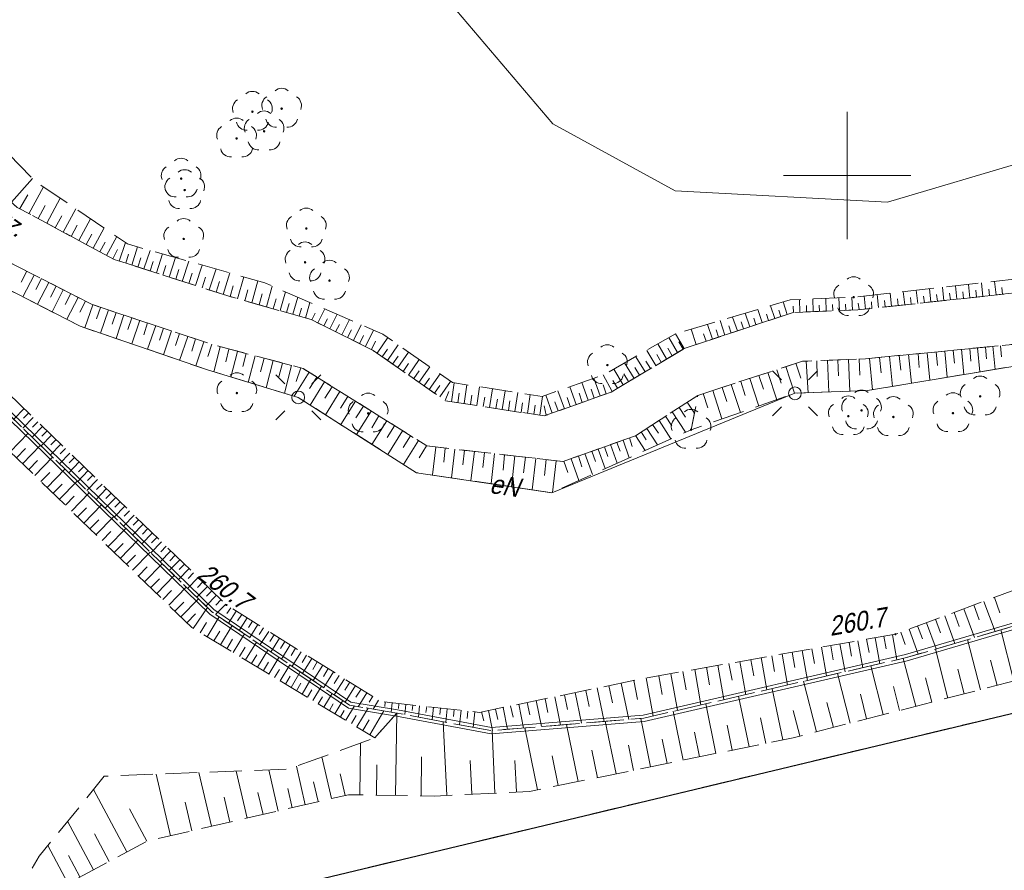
# Model space of a CAD drawing. Extents: x 7418340 to 7418643, y 5555323 to 5555529.
# Tile 4 of 16: x 7418417 to 7418456, y 5555373 to 5555406. Entities that reach past the tile are written whole.
import ezdxf
from ezdxf.enums import TextEntityAlignment as Align

# ---------------------------------------------------------------- set-up
doc = ezdxf.new("R2010")
doc.units = 0
doc.header["$MEASUREMENT"] = 0
doc.linetypes.add('mz1.0_0.5', pattern=[15, 10, -5])
doc.linetypes.add('mz1.25_0.5', pattern=[17.5, 12.5, -5])
for name, color, linetype, lineweight in [('000 Inne (niezydentyfikowane)', 7, 'Continuous', 0), ('chodnik (powierzchnia)', 7, 'Continuous', 0), ('chodnik (powierzchnia)-Atr17', 7, 'Continuous', 0), ('drzewo liściaste (punkt)', 7, 'Continuous', 0), ('krawężnik (linia)', 7, 'Continuous', 0), ('latarnia (punkt)', 7, 'Continuous', 0), ('przewód elektroenergetyczny (linia)', 7, 'Continuous', 0), ('przewód elektroenergetyczny (linia)-Atr1', 7, 'Continuous', 0), ('punkt wysokościowy naturalny', 7, 'Continuous', 0), ('punkt wysokościowy naturalny-Atr2', 7, 'Continuous', 0), ('rów melioracyjny  przydrożny (linia)', 7, 'Continuous', 0), ('skarpa nieumocniona (powierzchnia)', 7, 'Continuous', 0), ('Warstwa 60', 7, 'Continuous', 0), ('woda stojąca (powierzchnia)', 7, 'Continuous', 0)]:
    doc.layers.add(name, color=color, linetype=linetype, lineweight=lineweight)
doc.styles.add('Style-WORKING_1250 I 0.26180', font='WORKING_1250.shx', dxfattribs={"oblique": 15})

# ---------------------------------------------------------------- blocks, each defined once
blk = doc.blocks.new('PW01')
at = {"linetype": 'Continuous', "lineweight": 13}
blk.add_hatch(color=0, dxfattribs=at).paths.add_polyline_path([(0.45, 0, 1), (-0.45, 0, 1)], flags=16)
blk = doc.blocks.new('OP021')
at = {"linetype": 'Continuous', "lineweight": 13}
blk.add_hatch(color=0, dxfattribs=at).paths.add_polyline_path([(0.5, 0, 1), (-0.5, 0, 1)], flags=16)
at = {"color": 0, "linetype": 'Continuous', "lineweight": 13}
for centre, start, end in [((0, 4), 49.272, 130.728), ((-3.8, 1.24), 121.308, 202.548), ((3.8, 1.24), 337.452, 58.692), ((-2.35, -3.24), 193.221, 274.871), ((2.35, -3.24), 265.129, 346.779)]:
    blk.add_arc(centre, 4, start, end, dxfattribs=at)
blk = doc.blocks.new('SM01')
at = {"color": 0, "linetype": 'Continuous', "lineweight": 13}
for p, q in [((-5.3, 5.31), (-8.83, 8.84)), ((5.31, 5.31), (8.84, 8.84)), ((-5.3, -5.3), (-8.83, -8.83)), ((5.31, -5.3), (8.84, -8.83))]:
    blk.add_line(p, q, dxfattribs=at)
blk.add_circle((0, 0), 2.5, dxfattribs=at)

msp = doc.modelspace()

# ---------------------------------------------------------------- linework, layer by layer
at = {"layer": '000 Inne (niezydentyfikowane)', "color": 7, "linetype": 'Continuous', "lineweight": 13, "ltscale": 0.1, "flags": 128}
for points in [[(7418417.16, 5555398.96), (7418417.99, 5555399.89)], [(7418417.85, 5555398.5), (7418418.42, 5555399.56)], [(7418417.49, 5555398.7), (7418417.8, 5555399.24)], [(7418418.55, 5555398.13), (7418419.08, 5555399.11)], [(7418418.21, 5555398.31), (7418418.48, 5555398.82)], [(7418419.2, 5555397.77), (7418419.69, 5555398.69)], [(7418418.88, 5555397.95), (7418419.14, 5555398.42)], [(7418419.81, 5555397.45), (7418420.27, 5555398.3)], [(7418419.51, 5555397.61), (7418419.75, 5555398.05)], [(7418420.37, 5555397.14), (7418420.8, 5555397.94)], [(7418420.1, 5555397.29), (7418420.32, 5555397.7)], [(7418420.9, 5555396.86), (7418421.3, 5555397.6)], [(7418420.64, 5555397), (7418420.85, 5555397.38)], [(7418421.15, 5555396.73), (7418421.33, 5555397.09)], [(7418421.4, 5555396.63), (7418421.64, 5555397.37)], [(7418421.89, 5555396.48), (7418422.12, 5555397.2)], [(7418422.37, 5555396.33), (7418422.61, 5555397.06)], [(7418421.65, 5555396.56), (7418421.76, 5555396.91)], [(7418422.13, 5555396.4), (7418422.25, 5555396.77)], [(7418422.86, 5555396.17), (7418423.1, 5555396.92)], [(7418423.36, 5555396.01), (7418423.61, 5555396.78)], [(7418422.61, 5555396.25), (7418422.73, 5555396.62)], [(7418423.11, 5555396.09), (7418423.23, 5555396.47)], [(7418423.62, 5555395.93), (7418423.74, 5555396.31)], [(7418423.87, 5555395.84), (7418424.13, 5555396.63)], [(7418424.4, 5555395.68), (7418424.65, 5555396.48)], [(7418424.93, 5555395.51), (7418425.2, 5555396.33)], [(7418417.76, 5555396.24), (7418417.54, 5555395.81)], [(7418418.05, 5555396.09), (7418417.61, 5555395.23)], [(7418418.34, 5555395.95), (7418418.12, 5555395.52)], [(7418424.13, 5555395.76), (7418424.26, 5555396.16)], [(7418424.66, 5555395.59), (7418424.79, 5555396)], [(7418425.48, 5555395.33), (7418425.75, 5555396.17)], [(7418426.04, 5555395.16), (7418426.29, 5555396.02)], [(7418418.63, 5555395.8), (7418418.19, 5555394.94)], [(7418418.92, 5555395.65), (7418418.69, 5555395.22)], [(7418419.2, 5555395.51), (7418418.76, 5555394.64)], [(7418425.21, 5555395.42), (7418425.34, 5555395.83)], [(7418425.76, 5555395.24), (7418425.88, 5555395.67)], [(7418426.33, 5555395.08), (7418426.45, 5555395.51)], [(7418426.61, 5555395), (7418426.85, 5555395.86)], [(7418427.18, 5555394.84), (7418427.41, 5555395.65)], [(7418452.78, 5555394.97), (7418452.72, 5555395.5)], [(7418453.29, 5555395.03), (7418453.24, 5555395.55)], [(7418453.8, 5555395.08), (7418453.75, 5555395.61)], [(7418454.32, 5555395.14), (7418454.26, 5555395.67)], [(7418454.83, 5555395.2), (7418454.77, 5555395.72)], [(7418455.09, 5555395.22), (7418455.06, 5555395.49)], [(7418455.34, 5555395.25), (7418455.29, 5555395.78)], [(7418455.6, 5555395.28), (7418455.57, 5555395.54)], [(7418455.86, 5555395.31), (7418455.8, 5555395.84)], [(7418456.11, 5555395.33), (7418456.08, 5555395.6)], [(7418419.49, 5555395.36), (7418419.27, 5555394.93)], [(7418419.78, 5555395.21), (7418419.34, 5555394.35)], [(7418426.9, 5555394.92), (7418427.02, 5555395.35)], [(7418427.45, 5555394.76), (7418427.56, 5555395.15)], [(7418427.72, 5555394.69), (7418427.93, 5555395.43)], [(7418428.22, 5555394.55), (7418428.41, 5555395.22)], [(7418448.15, 5555394.63), (7418448.13, 5555395.13)], [(7418448.67, 5555394.65), (7418448.65, 5555395.15)], [(7418449.18, 5555394.67), (7418449.16, 5555395.17)], [(7418449.7, 5555394.69), (7418449.68, 5555395.19)], [(7418450.21, 5555394.71), (7418450.19, 5555395.22)], [(7418450.73, 5555394.75), (7418450.67, 5555395.27)], [(7418451.24, 5555394.81), (7418451.18, 5555395.32)], [(7418451.75, 5555394.86), (7418451.7, 5555395.38)], [(7418452.01, 5555394.89), (7418451.98, 5555395.15)], [(7418452.27, 5555394.92), (7418452.21, 5555395.44)], [(7418452.52, 5555394.95), (7418452.49, 5555395.21)], [(7418453.04, 5555395), (7418453.01, 5555395.26)], [(7418453.55, 5555395.06), (7418453.52, 5555395.32)], [(7418454.06, 5555395.11), (7418454.03, 5555395.38)], [(7418454.57, 5555395.17), (7418454.55, 5555395.43)], [(7418420.07, 5555395.06), (7418419.85, 5555394.63)], [(7418420.36, 5555394.92), (7418420.05, 5555394.01)], [(7418420.66, 5555394.82), (7418420.51, 5555394.37)], [(7418420.97, 5555394.72), (7418420.66, 5555393.8)], [(7418427.97, 5555394.62), (7418428.07, 5555394.97)], [(7418428.47, 5555394.47), (7418428.56, 5555394.79)], [(7418428.72, 5555394.4), (7418428.89, 5555395.01)], [(7418429.2, 5555394.21), (7418429.48, 5555394.76)], [(7418446.67, 5555394.22), (7418446.49, 5555394.74)], [(7418447.16, 5555394.38), (7418446.99, 5555394.88)], [(7418447.65, 5555394.54), (7418447.49, 5555395.03)], [(7418447.89, 5555394.62), (7418447.88, 5555394.87)], [(7418448.41, 5555394.64), (7418448.4, 5555394.89)], [(7418448.92, 5555394.66), (7418448.91, 5555394.91)], [(7418449.44, 5555394.68), (7418449.43, 5555394.93)], [(7418449.95, 5555394.7), (7418449.94, 5555394.95)], [(7418450.47, 5555394.73), (7418450.44, 5555394.98)], [(7418450.98, 5555394.78), (7418450.96, 5555395.04)], [(7418451.5, 5555394.84), (7418451.47, 5555395.09)], [(7418421.27, 5555394.62), (7418421.12, 5555394.16)], [(7418421.58, 5555394.52), (7418421.27, 5555393.59)], [(7418421.89, 5555394.41), (7418421.74, 5555393.95)], [(7418428.97, 5555394.33), (7418429.1, 5555394.59)], [(7418429.44, 5555394.09), (7418429.58, 5555394.37)], [(7418429.67, 5555393.98), (7418429.96, 5555394.55)], [(7418430.14, 5555393.74), (7418430.44, 5555394.34)], [(7418445.69, 5555393.89), (7418445.5, 5555394.44)], [(7418446.18, 5555394.06), (7418446, 5555394.59)], [(7418446.42, 5555394.14), (7418446.33, 5555394.4)], [(7418446.91, 5555394.3), (7418446.83, 5555394.55)], [(7418447.4, 5555394.46), (7418447.32, 5555394.71)], [(7418422.2, 5555394.31), (7418421.89, 5555393.38)], [(7418422.51, 5555394.21), (7418422.36, 5555393.74)], [(7418422.83, 5555394.1), (7418422.51, 5555393.17)], [(7418423.14, 5555394), (7418422.98, 5555393.53)], [(7418429.9, 5555393.86), (7418430.05, 5555394.15)], [(7418430.61, 5555393.51), (7418430.91, 5555394.13)], [(7418444.07, 5555393.36), (7418443.87, 5555393.96)], [(7418444.71, 5555393.57), (7418444.51, 5555394.15)], [(7418445.2, 5555393.73), (7418445.01, 5555394.3)], [(7418445.44, 5555393.81), (7418445.35, 5555394.09)], [(7418445.93, 5555393.97), (7418445.84, 5555394.25)], [(7418423.45, 5555393.89), (7418423.14, 5555392.95)], [(7418423.77, 5555393.79), (7418423.61, 5555393.32)], [(7418424.09, 5555393.68), (7418423.77, 5555392.73)], [(7418424.4, 5555393.58), (7418424.25, 5555393.1)], [(7418430.37, 5555393.63), (7418430.52, 5555393.93)], [(7418430.84, 5555393.39), (7418431, 5555393.71)], [(7418431.07, 5555393.28), (7418431.39, 5555393.92)], [(7418431.53, 5555393.02), (7418431.95, 5555393.63)], [(7418443.34, 5555393.05), (7418443, 5555393.63)], [(7418444.46, 5555393.49), (7418444.36, 5555393.78)], [(7418444.95, 5555393.65), (7418444.86, 5555393.94)], [(7418424.72, 5555393.47), (7418424.41, 5555392.52)], [(7418425.04, 5555393.37), (7418424.88, 5555392.89)], [(7418425.37, 5555393.27), (7418425.11, 5555392.28)], [(7418425.71, 5555393.18), (7418425.58, 5555392.68)], [(7418431.31, 5555393.16), (7418431.47, 5555393.49)], [(7418431.73, 5555392.88), (7418431.94, 5555393.18)], [(7418431.94, 5555392.73), (7418432.36, 5555393.34)], [(7418442.91, 5555392.79), (7418442.56, 5555393.38)], [(7418443.13, 5555392.92), (7418442.96, 5555393.21)], [(7418443.56, 5555393.18), (7418443.39, 5555393.46)], [(7418454.5, 5555393.17), (7418454.59, 5555392.18)], [(7418454.82, 5555393.2), (7418454.86, 5555392.71)], [(7418455.13, 5555393.23), (7418455.22, 5555392.28)], [(7418455.44, 5555393.26), (7418455.48, 5555392.79)], [(7418455.73, 5555393.29), (7418455.82, 5555392.38)], [(7418456.03, 5555393.31), (7418456.07, 5555392.87)], [(7418426.05, 5555393.09), (7418425.78, 5555392.08)], [(7418426.39, 5555393), (7418426.26, 5555392.49)], [(7418426.74, 5555392.91), (7418426.47, 5555391.87)], [(7418427.09, 5555392.82), (7418426.95, 5555392.29)], [(7418432.14, 5555392.59), (7418432.36, 5555392.9)], [(7418432.35, 5555392.45), (7418432.77, 5555393.06)], [(7418442.06, 5555392.28), (7418441.7, 5555392.88)], [(7418442.49, 5555392.54), (7418442.13, 5555393.13)], [(7418442.7, 5555392.66), (7418442.52, 5555392.96)], [(7418450.47, 5555392.79), (7418450.5, 5555392.16)], [(7418450.88, 5555392.81), (7418451, 5555391.58)], [(7418451.28, 5555392.85), (7418451.34, 5555392.25)], [(7418451.67, 5555392.89), (7418451.78, 5555391.71)], [(7418452.05, 5555392.93), (7418452.11, 5555392.35)], [(7418452.42, 5555392.96), (7418452.53, 5555391.84)], [(7418452.79, 5555393), (7418452.84, 5555392.45)], [(7418453.15, 5555393.03), (7418453.25, 5555391.96)], [(7418453.5, 5555393.07), (7418453.55, 5555392.54)], [(7418453.84, 5555393.1), (7418453.94, 5555392.07)], [(7418454.17, 5555393.13), (7418454.22, 5555392.63)], [(7418427.45, 5555392.73), (7418427.17, 5555391.66)], [(7418427.81, 5555392.63), (7418427.67, 5555392.09)], [(7418428.17, 5555392.54), (7418427.89, 5555391.44)], [(7418428.54, 5555392.44), (7418428.35, 5555391.9)], [(7418432.55, 5555392.3), (7418432.77, 5555392.61)], [(7418432.76, 5555392.16), (7418433.18, 5555392.77)], [(7418433.17, 5555391.87), (7418433.6, 5555392.48)], [(7418441.63, 5555392.02), (7418441.26, 5555392.64)], [(7418441.84, 5555392.15), (7418441.66, 5555392.46)], [(7418442.27, 5555392.41), (7418442.09, 5555392.71)], [(7418447.6, 5555392.49), (7418447.94, 5555391.44)], [(7418447.99, 5555392.62), (7418448.18, 5555392.04)], [(7418448.39, 5555392.71), (7418448.47, 5555391.46)], [(7418448.81, 5555392.72), (7418448.83, 5555392.1)], [(7418449.23, 5555392.74), (7418449.28, 5555391.49)], [(7418449.64, 5555392.76), (7418449.67, 5555392.13)], [(7418450.06, 5555392.77), (7418450.11, 5555391.52)], [(7418428.86, 5555392.27), (7418428.27, 5555391.33)], [(7418429.16, 5555392.08), (7418428.88, 5555391.63)], [(7418432.97, 5555392.02), (7418433.18, 5555392.32)], [(7418433.38, 5555391.73), (7418433.59, 5555392.04)], [(7418433.58, 5555391.59), (7418434.01, 5555392.2)], [(7418440.3, 5555391.34), (7418440.05, 5555392.04)], [(7418440.77, 5555391.51), (7418440.41, 5555392.17)], [(7418441.2, 5555391.77), (7418440.83, 5555392.39)], [(7418441.41, 5555391.9), (7418441.23, 5555392.2)], [(7418446.18, 5555392.02), (7418446.53, 5555390.94)], [(7418446.53, 5555392.14), (7418446.71, 5555391.6)], [(7418446.89, 5555392.26), (7418447.24, 5555391.19)], [(7418447.24, 5555392.37), (7418447.41, 5555391.84)], [(7418429.46, 5555391.89), (7418428.9, 5555390.98)], [(7418429.77, 5555391.7), (7418429.48, 5555391.25)], [(7418433.79, 5555391.44), (7418434, 5555391.75)], [(7418433.99, 5555391.3), (7418434.42, 5555391.91)], [(7418434.45, 5555391.11), (7418434.56, 5555391.85)], [(7418434.95, 5555391.04), (7418435.06, 5555391.77)], [(7418435.45, 5555390.96), (7418435.56, 5555391.7)], [(7418439.36, 5555391), (7418439.11, 5555391.7)], [(7418439.83, 5555391.17), (7418439.58, 5555391.87)], [(7418440.53, 5555391.42), (7418440.41, 5555391.77)], [(7418440.98, 5555391.64), (7418440.8, 5555391.95)], [(7418445.09, 5555391.67), (7418445.27, 5555391.12)], [(7418445.45, 5555391.79), (7418445.81, 5555390.69)], [(7418445.82, 5555391.91), (7418445.99, 5555391.36)], [(7418430.07, 5555391.51), (7418429.5, 5555390.6)], [(7418430.38, 5555391.32), (7418430.09, 5555390.86)], [(7418434.2, 5555391.16), (7418434.35, 5555391.51)], [(7418434.7, 5555391.07), (7418434.76, 5555391.44)], [(7418435.2, 5555391), (7418435.26, 5555391.37)], [(7418435.7, 5555390.92), (7418435.76, 5555391.29)], [(7418435.95, 5555390.88), (7418436.06, 5555391.62)], [(7418436.45, 5555390.8), (7418436.56, 5555391.54)], [(7418436.94, 5555390.73), (7418437.06, 5555391.47)], [(7418437.44, 5555390.65), (7418437.55, 5555391.39)], [(7418437.93, 5555390.58), (7418438.03, 5555391.32)], [(7418438.41, 5555390.66), (7418438.16, 5555391.37)], [(7418438.89, 5555390.83), (7418438.63, 5555391.54)], [(7418439.12, 5555390.92), (7418439, 5555391.27)], [(7418439.59, 5555391.08), (7418439.47, 5555391.44)], [(7418440.06, 5555391.25), (7418439.94, 5555391.6)], [(7418444.35, 5555391.43), (7418444.53, 5555390.87)], [(7418444.72, 5555391.55), (7418445.08, 5555390.44)], [(7418430.68, 5555391.13), (7418430.11, 5555390.21)], [(7418430.99, 5555390.94), (7418430.7, 5555390.48)], [(7418436.2, 5555390.84), (7418436.26, 5555391.21)], [(7418436.7, 5555390.77), (7418436.75, 5555391.14)], [(7418437.19, 5555390.69), (7418437.25, 5555391.06)], [(7418437.69, 5555390.61), (7418437.74, 5555390.98)], [(7418438.18, 5555390.58), (7418438.1, 5555390.95)], [(7418438.65, 5555390.75), (7418438.52, 5555391.1)], [(7418443.4, 5555390.88), (7418443.65, 5555390.5)], [(7418443.72, 5555391.09), (7418444, 5555390.66)], [(7418417.66, 5555390.84), (7418417.25, 5555390.42)], [(7418418.02, 5555390.49), (7418417.61, 5555390.07)], [(7418417.84, 5555390.67), (7418417.63, 5555390.46)], [(7418431.3, 5555390.74), (7418430.72, 5555389.82)], [(7418431.6, 5555390.55), (7418431.32, 5555390.09)], [(7418442.87, 5555390.54), (7418443.11, 5555390.16)], [(7418443.13, 5555390.71), (7418443.65, 5555389.91)], [(7418418.38, 5555390.14), (7418417.97, 5555389.72)], [(7418418.2, 5555390.32), (7418417.99, 5555390.11)], [(7418431.91, 5555390.36), (7418431.33, 5555389.43)], [(7418432.22, 5555390.16), (7418431.93, 5555389.7)], [(7418442.36, 5555390.21), (7418442.59, 5555389.87)], [(7418442.61, 5555390.37), (7418443.08, 5555389.65)], [(7418417.11, 5555389.14), (7418417.82, 5555389.87)], [(7418418.74, 5555389.79), (7418418.33, 5555389.37)], [(7418418.56, 5555389.97), (7418418.35, 5555389.76)], [(7418432.53, 5555389.97), (7418431.95, 5555389.04)], [(7418432.84, 5555389.77), (7418432.55, 5555389.31)], [(7418441.45, 5555389.69), (7418441.56, 5555389.35)], [(7418441.69, 5555389.78), (7418442.07, 5555389.19)], [(7418441.91, 5555389.92), (7418442.11, 5555389.61)], [(7418442.13, 5555390.06), (7418442.55, 5555389.41)], [(7418417.6, 5555388.67), (7418418.3, 5555389.4)], [(7418419.1, 5555389.44), (7418418.69, 5555389.02)], [(7418418.92, 5555389.62), (7418418.71, 5555389.41)], [(7418433.16, 5555389.58), (7418432.57, 5555388.64)], [(7418433.47, 5555389.38), (7418433.18, 5555388.91)], [(7418433.84, 5555389.33), (7418433.71, 5555388.23)], [(7418440.47, 5555389.34), (7418440.6, 5555388.96)], [(7418440.71, 5555389.43), (7418440.97, 5555388.7)], [(7418440.95, 5555389.51), (7418441.08, 5555389.16)], [(7418441.2, 5555389.6), (7418441.44, 5555388.91)], [(7418417.36, 5555388.91), (7418417.71, 5555389.27)], [(7418418.08, 5555388.21), (7418418.78, 5555388.93)], [(7418419.46, 5555389.09), (7418419.05, 5555388.67)], [(7418419.28, 5555389.27), (7418419.07, 5555389.06)], [(7418419.64, 5555388.92), (7418419.43, 5555388.71)], [(7418434.21, 5555389.29), (7418434.15, 5555388.73)], [(7418434.59, 5555389.24), (7418434.46, 5555388.12)], [(7418434.97, 5555389.2), (7418434.9, 5555388.63)], [(7418435.36, 5555389.16), (7418435.22, 5555388)], [(7418435.75, 5555389.11), (7418435.68, 5555388.53)], [(7418436.14, 5555389.07), (7418436.01, 5555387.89)], [(7418436.54, 5555389.02), (7418436.48, 5555388.42)], [(7418436.95, 5555388.98), (7418436.81, 5555387.77)], [(7418437.36, 5555388.93), (7418437.29, 5555388.32)], [(7418439.44, 5555388.97), (7418439.58, 5555388.55)], [(7418439.7, 5555389.07), (7418439.99, 5555388.25)], [(7418439.97, 5555389.16), (7418440.11, 5555388.76)], [(7418440.22, 5555389.25), (7418440.5, 5555388.48)], [(7418417.84, 5555388.44), (7418418.19, 5555388.8)], [(7418419.82, 5555388.75), (7418419.41, 5555388.32)], [(7418420, 5555388.57), (7418419.79, 5555388.36)], [(7418437.77, 5555388.88), (7418437.63, 5555387.64)], [(7418438.18, 5555388.84), (7418438.11, 5555388.21)], [(7418438.57, 5555388.79), (7418438.43, 5555387.54)], [(7418438.87, 5555388.77), (7418439.03, 5555388.33)], [(7418439.16, 5555388.87), (7418439.46, 5555388.01)], [(7418418.32, 5555387.97), (7418418.67, 5555388.33)], [(7418418.56, 5555387.74), (7418419.26, 5555388.46)], [(7418420.18, 5555388.4), (7418419.77, 5555387.97)], [(7418420.36, 5555388.22), (7418420.15, 5555388.01)], [(7418418.8, 5555387.51), (7418419.15, 5555387.87)], [(7418419.04, 5555387.27), (7418419.74, 5555387.99)], [(7418420.54, 5555388.05), (7418420.13, 5555387.62)], [(7418420.72, 5555387.87), (7418420.51, 5555387.66)], [(7418419.28, 5555387.04), (7418419.63, 5555387.4)], [(7418419.52, 5555386.81), (7418420.22, 5555387.53)], [(7418420.9, 5555387.7), (7418420.49, 5555387.27)], [(7418421.08, 5555387.52), (7418420.87, 5555387.31)], [(7418420, 5555386.34), (7418420.7, 5555387.06)], [(7418421.26, 5555387.35), (7418420.84, 5555386.92)], [(7418421.62, 5555387), (7418421.2, 5555386.57)], [(7418421.44, 5555387.17), (7418421.23, 5555386.96)], [(7418419.76, 5555386.58), (7418420.11, 5555386.94)], [(7418420.48, 5555385.88), (7418421.18, 5555386.6)], [(7418421.98, 5555386.65), (7418421.56, 5555386.22)], [(7418421.8, 5555386.82), (7418421.59, 5555386.61)], [(7418420.24, 5555386.11), (7418420.59, 5555386.47)], [(7418422.34, 5555386.3), (7418421.92, 5555385.87)], [(7418422.16, 5555386.47), (7418421.95, 5555386.26)], [(7418420.72, 5555385.65), (7418421.07, 5555386.01)], [(7418420.96, 5555385.42), (7418421.66, 5555386.13)], [(7418422.7, 5555385.95), (7418422.28, 5555385.52)], [(7418422.52, 5555386.12), (7418422.31, 5555385.91)], [(7418421.2, 5555385.18), (7418421.55, 5555385.54)], [(7418421.44, 5555384.95), (7418422.13, 5555385.67)], [(7418423.06, 5555385.6), (7418422.64, 5555385.17)], [(7418422.88, 5555385.77), (7418422.67, 5555385.56)], [(7418423.24, 5555385.43), (7418423.03, 5555385.21)], [(7418421.68, 5555384.72), (7418422.03, 5555385.08)], [(7418421.92, 5555384.49), (7418422.61, 5555385.2)], [(7418423.42, 5555385.25), (7418423, 5555384.82)], [(7418423.6, 5555385.08), (7418423.39, 5555384.86)], [(7418422.39, 5555384.03), (7418423.09, 5555384.74)], [(7418423.78, 5555384.9), (7418423.36, 5555384.47)], [(7418423.96, 5555384.73), (7418423.75, 5555384.51)], [(7418422.16, 5555384.26), (7418422.5, 5555384.62)], [(7418422.87, 5555383.57), (7418423.56, 5555384.28)], [(7418424.14, 5555384.55), (7418423.72, 5555384.12)], [(7418424.32, 5555384.38), (7418424.11, 5555384.16)], [(7418422.63, 5555383.8), (7418422.98, 5555384.15)], [(7418424.5, 5555384.2), (7418424.08, 5555383.77)], [(7418424.68, 5555384.03), (7418424.47, 5555383.81)], [(7418423.11, 5555383.34), (7418423.45, 5555383.69)], [(7418423.34, 5555383.11), (7418424.03, 5555383.82)], [(7418424.86, 5555383.85), (7418424.44, 5555383.42)], [(7418425.22, 5555383.5), (7418424.8, 5555383.07)], [(7418425.04, 5555383.68), (7418424.83, 5555383.46)], [(7418423.58, 5555382.88), (7418423.93, 5555383.23)], [(7418423.82, 5555382.65), (7418424.51, 5555383.36)], [(7418425.58, 5555383.15), (7418425.18, 5555382.75)], [(7418425.4, 5555383.33), (7418425.19, 5555383.11)], [(7418454.98, 5555383.12), (7418455.19, 5555382.54)], [(7418455.38, 5555383.26), (7418455.82, 5555382.08)], [(7418455.79, 5555383.42), (7418456.01, 5555382.81)], [(7418424.06, 5555382.42), (7418424.4, 5555382.77)], [(7418424.3, 5555382.2), (7418424.86, 5555383.02)], [(7418425.78, 5555383.01), (7418425.63, 5555382.78)], [(7418425.99, 5555382.88), (7418425.69, 5555382.4)], [(7418426.21, 5555382.75), (7418426.05, 5555382.5)], [(7418454.21, 5555382.83), (7418454.41, 5555382.28)], [(7418454.59, 5555382.97), (7418455.01, 5555381.84)], [(7418424.58, 5555382.03), (7418424.82, 5555382.43)], [(7418424.85, 5555381.87), (7418425.33, 5555382.65)], [(7418426.42, 5555382.61), (7418426.11, 5555382.12)], [(7418426.63, 5555382.48), (7418426.48, 5555382.23)], [(7418426.85, 5555382.35), (7418426.53, 5555381.84)], [(7418453.12, 5555382.42), (7418453.5, 5555381.4)], [(7418453.47, 5555382.56), (7418453.67, 5555382.03)], [(7418453.84, 5555382.69), (7418454.24, 5555381.61)], [(7418425.12, 5555381.71), (7418425.35, 5555382.09)], [(7418425.38, 5555381.55), (7418425.83, 5555382.31)], [(7418425.88, 5555381.25), (7418426.32, 5555381.98)], [(7418427.06, 5555382.22), (7418426.9, 5555381.96)], [(7418427.27, 5555382.08), (7418426.94, 5555381.56)], [(7418427.48, 5555381.95), (7418427.32, 5555381.68)], [(7418451.78, 5555381.95), (7418451.95, 5555380.96)], [(7418452.11, 5555382.05), (7418452.28, 5555381.57)], [(7418452.44, 5555382.17), (7418452.8, 5555381.19)], [(7418452.77, 5555382.3), (7418452.96, 5555381.79)], [(7418456.56, 5555380.13), (7418456.04, 5555382.14)], [(7418425.63, 5555381.4), (7418425.85, 5555381.77)], [(7418426.36, 5555380.96), (7418426.79, 5555381.66)], [(7418427.7, 5555381.82), (7418427.36, 5555381.27)], [(7418427.91, 5555381.68), (7418427.74, 5555381.41)], [(7418449.72, 5555381.59), (7418449.92, 5555380.49)], [(7418450.08, 5555381.65), (7418450.17, 5555381.11)], [(7418450.43, 5555381.71), (7418450.62, 5555380.65)], [(7418450.77, 5555381.77), (7418450.87, 5555381.25)], [(7418451.11, 5555381.83), (7418451.29, 5555380.81)], [(7418451.45, 5555381.89), (7418451.54, 5555381.39)], [(7418455.24, 5555379.79), (7418454.74, 5555381.76)], [(7418426.12, 5555381.1), (7418426.34, 5555381.46)], [(7418426.83, 5555380.68), (7418427.24, 5555381.35)], [(7418428.12, 5555381.55), (7418427.77, 5555380.99)], [(7418428.33, 5555381.42), (7418428.16, 5555381.13)], [(7418428.55, 5555381.28), (7418428.19, 5555380.71)], [(7418447.45, 5555381.19), (7418447.66, 5555379.97)], [(7418447.84, 5555381.26), (7418447.95, 5555380.66)], [(7418448.23, 5555381.33), (7418448.44, 5555380.15)], [(7418448.61, 5555381.39), (7418448.72, 5555380.82)], [(7418448.99, 5555381.46), (7418449.19, 5555380.33)], [(7418449.36, 5555381.52), (7418449.46, 5555380.97)], [(7418453.96, 5555379.46), (7418453.47, 5555381.38)], [(7418426.6, 5555380.82), (7418426.81, 5555381.16)], [(7418427.06, 5555380.54), (7418427.26, 5555380.87)], [(7418427.28, 5555380.4), (7418427.67, 5555381.06)], [(7418428.76, 5555381.15), (7418428.58, 5555380.86)], [(7418428.97, 5555381.02), (7418428.6, 5555380.43)], [(7418429.18, 5555380.89), (7418429, 5555380.59)], [(7418445.36, 5555380.82), (7418445.48, 5555380.16)], [(7418445.79, 5555380.9), (7418446.02, 5555379.59)], [(7418446.22, 5555380.97), (7418446.33, 5555380.33)], [(7418446.63, 5555381.05), (7418446.85, 5555379.79)], [(7418447.04, 5555381.12), (7418447.15, 5555380.5)], [(7418452.7, 5555379.14), (7418452.21, 5555381.02)], [(7418455.9, 5555379.96), (7418455.64, 5555380.95)], [(7418427.5, 5555380.27), (7418427.69, 5555380.59)], [(7418427.72, 5555380.14), (7418428.1, 5555380.77)], [(7418428.15, 5555379.88), (7418428.51, 5555380.49)], [(7418429.4, 5555380.75), (7418429.02, 5555380.15)], [(7418429.61, 5555380.62), (7418429.42, 5555380.31)], [(7418429.82, 5555380.49), (7418429.44, 5555379.87)], [(7418443.08, 5555380.42), (7418443.34, 5555378.98)], [(7418443.55, 5555380.51), (7418443.68, 5555379.79)], [(7418444.02, 5555380.59), (7418444.26, 5555379.19)], [(7418444.47, 5555380.67), (7418444.59, 5555379.98)], [(7418444.92, 5555380.75), (7418445.16, 5555379.4)], [(7418450.12, 5555378.48), (7418449.62, 5555380.43)], [(7418451.42, 5555378.81), (7418450.93, 5555380.73)], [(7418454.6, 5555379.63), (7418454.35, 5555380.6)], [(7418427.93, 5555380.01), (7418428.12, 5555380.32)], [(7418428.36, 5555379.75), (7418428.54, 5555380.05)], [(7418428.58, 5555379.62), (7418428.93, 5555380.21)], [(7418430.04, 5555380.35), (7418429.84, 5555380.04)], [(7418430.25, 5555380.22), (7418429.85, 5555379.59)], [(7418430.46, 5555380.09), (7418430.26, 5555379.77)], [(7418441.12, 5555380.05), (7418441.42, 5555378.62)], [(7418441.62, 5555380.15), (7418441.77, 5555379.41)], [(7418442.11, 5555380.25), (7418442.38, 5555378.75)], [(7418442.6, 5555380.34), (7418442.73, 5555379.6)], [(7418448.8, 5555378.14), (7418448.29, 5555380.12)], [(7418453.33, 5555379.3), (7418453.08, 5555380.25)], [(7418428.79, 5555379.49), (7418428.97, 5555379.78)], [(7418429.01, 5555379.36), (7418429.35, 5555379.93)], [(7418429.44, 5555379.1), (7418429.76, 5555379.64)], [(7418430.68, 5555379.95), (7418430.27, 5555379.3)], [(7418430.9, 5555379.81), (7418430.7, 5555379.49)], [(7418431.13, 5555379.67), (7418430.79, 5555379.12)], [(7418439.31, 5555379.68), (7418439.56, 5555378.47)], [(7418439.74, 5555379.76), (7418439.86, 5555379.13)], [(7418440.18, 5555379.86), (7418440.45, 5555378.54)], [(7418440.64, 5555379.95), (7418440.78, 5555379.27)], [(7418447.47, 5555377.82), (7418447.06, 5555379.83)], [(7418452.06, 5555378.97), (7418451.82, 5555379.92)], [(7418429.22, 5555379.23), (7418429.39, 5555379.51)], [(7418429.66, 5555378.97), (7418429.81, 5555379.24)], [(7418429.87, 5555378.84), (7418430.18, 5555379.36)], [(7418431.36, 5555379.53), (7418431.22, 5555379.3)], [(7418431.59, 5555379.38), (7418431.37, 5555379.03)], [(7418431.85, 5555379.3), (7418431.83, 5555379.13)], [(7418432.12, 5555379.27), (7418432.08, 5555378.91)], [(7418432.39, 5555379.24), (7418432.37, 5555379.05)], [(7418437.43, 5555379.29), (7418437.53, 5555378.8)], [(7418437.78, 5555379.36), (7418437.99, 5555378.34)], [(7418438.14, 5555379.43), (7418438.24, 5555378.9)], [(7418438.51, 5555379.51), (7418438.74, 5555378.4)], [(7418438.9, 5555379.59), (7418439.02, 5555379.01)], [(7418446.15, 5555377.55), (7418445.74, 5555379.53)], [(7418449.47, 5555378.31), (7418449.21, 5555379.29)], [(7418450.77, 5555378.64), (7418450.53, 5555379.61)], [(7418430.09, 5555378.72), (7418430.24, 5555378.97)], [(7418430.3, 5555378.59), (7418430.64, 5555379.15)], [(7418430.73, 5555378.33), (7418431.18, 5555379.06)], [(7418431.24, 5555378.02), (7418431.8, 5555378.96)], [(7418432.26, 5555375.63), (7418432.31, 5555378.87)], [(7418432.66, 5555379.21), (7418432.62, 5555378.81)], [(7418432.93, 5555379.18), (7418432.91, 5555378.97)], [(7418433.2, 5555379.16), (7418433.16, 5555378.71)], [(7418433.48, 5555379.13), (7418433.45, 5555378.89)], [(7418433.75, 5555379.1), (7418433.69, 5555378.61)], [(7418434.02, 5555379.07), (7418433.99, 5555378.81)], [(7418434.29, 5555379.04), (7418434.23, 5555378.51)], [(7418434.56, 5555379.01), (7418434.53, 5555378.74)], [(7418434.83, 5555378.98), (7418434.77, 5555378.41)], [(7418435.1, 5555378.95), (7418435.07, 5555378.66)], [(7418435.37, 5555378.92), (7418435.31, 5555378.31)], [(7418435.64, 5555378.92), (7418435.72, 5555378.57)], [(7418435.91, 5555378.97), (7418436.07, 5555378.18)], [(7418436.19, 5555379.03), (7418436.28, 5555378.62)], [(7418436.48, 5555379.09), (7418436.66, 5555378.23)], [(7418436.78, 5555379.15), (7418436.88, 5555378.71)], [(7418437.1, 5555379.22), (7418437.29, 5555378.28)], [(7418443.56, 5555377.02), (7418443.17, 5555378.94)], [(7418444.84, 5555377.28), (7418444.45, 5555379.23)], [(7418448.14, 5555377.97), (7418447.88, 5555378.97)], [(7418430.52, 5555378.46), (7418430.71, 5555378.78)], [(7418430.97, 5555378.18), (7418431.22, 5555378.6)], [(7418434.27, 5555375.63), (7418434.13, 5555378.53)], [(7418440.92, 5555376.48), (7418440.5, 5555378.55)], [(7418442.28, 5555376.76), (7418441.9, 5555378.66)], [(7418446.81, 5555377.68), (7418446.6, 5555378.68)], [(7418436.16, 5555375.72), (7418436.05, 5555378.18)], [(7418437.83, 5555375.85), (7418437.34, 5555378.29)], [(7418439.43, 5555376.18), (7418438.98, 5555378.42)], [(7418444.2, 5555377.15), (7418444, 5555378.12)], [(7418445.49, 5555377.41), (7418445.29, 5555378.4)], [(7418430.85, 5555375.65), (7418430.88, 5555377.7)], [(7418442.93, 5555376.89), (7418442.73, 5555377.84)], [(7418440.19, 5555376.33), (7418439.97, 5555377.41)], [(7418441.61, 5555376.62), (7418441.41, 5555377.61)], [(7418429.74, 5555375.51), (7418429.36, 5555377.15)], [(7418433.26, 5555375.62), (7418433.28, 5555377.15)], [(7418435.25, 5555375.68), (7418435.19, 5555377.01)], [(7418437.01, 5555375.77), (7418436.95, 5555377.01)], [(7418438.65, 5555376.02), (7418438.41, 5555377.19)], [(7418425.02, 5555374.42), (7418424.53, 5555376.53)], [(7418426.42, 5555374.74), (7418425.99, 5555376.59)], [(7418427.64, 5555375.02), (7418427.27, 5555376.64)], [(7418428.71, 5555375.27), (7418428.36, 5555376.78)], [(7418431.51, 5555375.64), (7418431.52, 5555376.83)], [(7418423.41, 5555374.05), (7418422.85, 5555376.47)], [(7418429.22, 5555375.39), (7418429.03, 5555376.17)], [(7418430.28, 5555375.63), (7418430.08, 5555376.48)], [(7418421.69, 5555373.41), (7418420.39, 5555375.87)], [(7418428.19, 5555375.15), (7418428.02, 5555375.91)], [(7418424.25, 5555374.24), (7418423.99, 5555375.37)], [(7418425.74, 5555374.58), (7418425.52, 5555375.57)], [(7418427.05, 5555374.89), (7418426.85, 5555375.75)], [(7418422.48, 5555373.83), (7418421.8, 5555375.11)], [(7418420.39, 5555372.71), (7418419.37, 5555374.62)], [(7418421, 5555373.04), (7418420.42, 5555374.12)], [(7418419.38, 5555372.18), (7418418.59, 5555373.66)], [(7418419.85, 5555372.43), (7418419.4, 5555373.27)]]:
    msp.add_lwpolyline(points, dxfattribs=at)
at = {"layer": 'chodnik (powierzchnia)', "color": 7, "linetype": 'mz1.0_0.5', "lineweight": 13, "ltscale": 0.1, "flags": 128}
for points in [[(7418400.51, 5555417.1), (7418401.14, 5555414.22), (7418402.59, 5555410.7), (7418406, 5555406.54), (7418411.67, 5555401.23), (7418415.91, 5555397.19), (7418420.31, 5555394.94), (7418425.15, 5555393.33), (7418428.62, 5555392.42), (7418433.49, 5555389.37), (7418438.84, 5555388.76), (7418441.68, 5555389.77), (7418444.14, 5555391.36), (7418448.25, 5555392.7), (7418450.73, 5555392.8), (7418457.84, 5555393.49), (7418460.66, 5555394.91), (7418461.42, 5555393.69), (7418465.23, 5555395.92), (7418464.41, 5555397.09), (7418466.09, 5555398.77), (7418467.9, 5555401.37), (7418466.34, 5555402.59), (7418464.45, 5555399.95), (7418457.1, 5555395.44), (7418450.42, 5555394.72), (7418447.88, 5555394.62), (7418443.6, 5555393.2), (7418440.73, 5555391.49), (7418438.1, 5555390.55), (7418434.21, 5555391.15), (7418431.37, 5555393.13), (7418428.94, 5555394.34), (7418425.67, 5555395.27), (7418421.2, 5555396.7), (7418417.39, 5555398.75), (7418412.99, 5555402.66), (7418407.4, 5555407.91), (7418404.38, 5555411.76), (7418403, 5555414.81), (7418402.48, 5555416.97), (7418403.3, 5555421.87), (7418404.69, 5555425.5), (7418406.27, 5555427.01), (7418412.18, 5555429), (7418419.48, 5555428.36), (7418425.03, 5555429.2), (7418430.38, 5555431.47), (7418434.1, 5555433), (7418441.98, 5555436.22), (7418447.75, 5555437.19), (7418453.79, 5555436.62), (7418459.2, 5555434.8), (7418465.26, 5555429.71), (7418467.21, 5555426.62), (7418470.55, 5555417.76), (7418470.78, 5555413.45), (7418470.2, 5555409.71), (7418469.04, 5555406.86), (7418470.76, 5555405.61), (7418471.47, 5555405.94), (7418472.34, 5555405.68), (7418482.45, 5555398.8), (7418490.87, 5555393.35), (7418492.48, 5555392.23), (7418493.82, 5555391.44), (7418497.96, 5555389.98), (7418500.93, 5555390.16), (7418504.84, 5555391.18), (7418505.92, 5555390.91), (7418506.96, 5555389.48), (7418511.47, 5555391.66), (7418510.07, 5555393.88), (7418506.89, 5555395.58), (7418499.48, 5555394.1), (7418497.46, 5555393.93), (7418495.54, 5555393.68), (7418493.71, 5555394.13), (7418492.67, 5555394.62), (7418492.31, 5555394.79), (7418483.66, 5555400.53), (7418482.08, 5555401.63), (7418481.18, 5555402.44), (7418480.61, 5555403.37), (7418476.64, 5555411.9), (7418477.55, 5555412.4), (7418475.89, 5555415.91), (7418474.81, 5555415.41), (7418473.32, 5555418.56), (7418468.97, 5555427.54), (7418467.25, 5555430.41), (7418460.02, 5555436.58), (7418454.42, 5555438.51), (7418447.72, 5555439.15), (7418445.11, 5555438.95), (7418444.9, 5555440.04), (7418441.24, 5555439.1), (7418441.5, 5555438.05), (7418429.42, 5555433.21), (7418424.59, 5555431.09), (7418418.83, 5555430.46), (7418415, 5555430.9), (7418406.92, 5555429.52), (7418404.03, 5555427.98), (7418403.25, 5555428.47), (7418401.06, 5555425.24), (7418401.92, 5555424.74), (7418401.34, 5555422.31)], [(7418470.08, 5555382.12), (7418415.75, 5555369.1), (7418414, 5555353.68), (7418423.4, 5555356.81), (7418485.24, 5555371.69)]]:
    msp.add_lwpolyline(points, close=True, dxfattribs=at)
at = {"layer": 'krawężnik (linia)', "color": 7, "linetype": 'Continuous', "lineweight": 30, "ltscale": 0.1, "flags": 128}
msp.add_lwpolyline([(7418414, 5555353.68), (7418415.75, 5555369.1), (7418470.08, 5555382.12), (7418485.24, 5555371.69)], dxfattribs=at)
at = {"layer": 'przewód elektroenergetyczny (linia)', "color": 1, "linetype": 'Continuous', "lineweight": 13, "ltscale": 0.1, "flags": 128}
msp.add_lwpolyline([(7418415.3, 5555396.41), (7418419.86, 5555394.08), (7418424.86, 5555392.36), (7418428.43, 5555391.28), (7418433.08, 5555388.32), (7418438.4, 5555387.53), (7418447.95, 5555391.44), (7418450.8, 5555391.55), (7418458.65, 5555392.85)], dxfattribs=at)
at = {"layer": 'rów melioracyjny  przydrożny (linia)', "lineweight": 13}
for p, q in [((7418406.197, 5555401.35), (7418425.109, 5555382.947)), ((7418406.023, 5555401.17), (7418424.951, 5555382.753)), ((7418452.298, 5555381.171), (7418464.027, 5555384.623)), ((7418452.362, 5555380.929), (7418464.073, 5555384.377)), ((7418424.951, 5555382.753), (7418430.403, 5555379.061)), ((7418425.109, 5555382.947), (7418430.497, 5555379.299)), ((7418441.991, 5555378.794), (7418452.298, 5555381.171)), ((7418442.029, 5555378.546), (7418452.362, 5555380.929)), ((7418430.497, 5555379.299), (7418432.332, 5555378.993)), ((7418430.403, 5555379.061), (7418432.288, 5555378.747)), ((7418432.332, 5555378.993), (7418436.026, 5555378.306)), ((7418432.288, 5555378.747), (7418436.014, 5555378.054)), ((7418436.014, 5555378.054), (7418442.029, 5555378.546)), ((7418436.026, 5555378.306), (7418441.991, 5555378.794))]:
    msp.add_line(p, q, dxfattribs=at)
at = {"layer": 'skarpa nieumocniona (powierzchnia)', "color": 7, "linetype": 'mz1.25_0.5', "lineweight": 13, "ltscale": 0.1, "flags": 128}
for points in [[(7418491.38, 5555387.43), (7418489.14, 5555387.55), (7418479.11, 5555387.41), (7418464.55, 5555386.68), (7418451.9, 5555381.97), (7418442.09, 5555380.25), (7418435.55, 5555378.9), (7418431.69, 5555379.32), (7418425.61, 5555383.12), (7418406.53, 5555401.65), (7418401.45, 5555410.36), (7418399.99, 5555413.91), (7418399.26, 5555417.2), (7418395.13, 5555434.11), (7418390.04, 5555448.43), (7418387.05, 5555457.37), (7418381.03, 5555465.37), (7418374.31, 5555472.38), (7418373.32, 5555478.14), (7418370.64, 5555477.01), (7418370.41, 5555476.91), (7418373.21, 5555471.81), (7418379.3, 5555464.14), (7418384.89, 5555456.19), (7418389, 5555446.04), (7418393.42, 5555433.46), (7418398.59, 5555413.64), (7418400.1, 5555409.48), (7418406.11, 5555401.26), (7418425.03, 5555382.85), (7418430.45, 5555379.18), (7418432.31, 5555378.87), (7418436.02, 5555378.18), (7418442.01, 5555378.67), (7418452.33, 5555381.05), (7418464.05, 5555384.5), (7418478.68, 5555385.8), (7418491.41, 5555385.28), (7418493.21, 5555385.65)], [(7418399.99, 5555413.91), (7418401.45, 5555410.36), (7418405.11, 5555405.82), (7418410.93, 5555400.35), (7418415.3, 5555396.41), (7418419.86, 5555394.08), (7418424.86, 5555392.36), (7418428.43, 5555391.28), (7418433.08, 5555388.32), (7418438.4, 5555387.53), (7418443.87, 5555390.01), (7418444.14, 5555391.36), (7418441.68, 5555389.77), (7418438.84, 5555388.76), (7418433.49, 5555389.37), (7418428.62, 5555392.42), (7418425.15, 5555393.33), (7418420.31, 5555394.94), (7418415.91, 5555397.19), (7418411.67, 5555401.23), (7418406, 5555406.54), (7418402.59, 5555410.7), (7418401.14, 5555414.22)], [(7418443.26, 5555393.78), (7418440.48, 5555392.19), (7418438.02, 5555391.32), (7418434.49, 5555391.86), (7418431.75, 5555393.77), (7418427.12, 5555395.78), (7418421.72, 5555397.31), (7418418.08, 5555399.79), (7418414.06, 5555403.91), (7418408.35, 5555408.96), (7418405.51, 5555412.42), (7418404.38, 5555411.76), (7418407.4, 5555407.91), (7418412.99, 5555402.66), (7418417.39, 5555398.75), (7418421.2, 5555396.7), (7418425.67, 5555395.27), (7418428.94, 5555394.34), (7418431.37, 5555393.13), (7418434.21, 5555391.15), (7418438.1, 5555390.55), (7418440.73, 5555391.49), (7418443.6, 5555393.2)], [(7418443.26, 5555393.78), (7418443.6, 5555393.2), (7418447.88, 5555394.62), (7418450.42, 5555394.72), (7418457.1, 5555395.44), (7418464.45, 5555399.95), (7418466.34, 5555402.59), (7418465.69, 5555402.96), (7418464.02, 5555400.42), (7418456.79, 5555395.95), (7418450.26, 5555395.22), (7418447.76, 5555395.11)], [(7418468.56, 5555400.6), (7418467.9, 5555401.37), (7418466.09, 5555398.77), (7418464.41, 5555397.09), (7418465.23, 5555395.92), (7418461.42, 5555393.69), (7418460.66, 5555394.91), (7418457.84, 5555393.49), (7418450.73, 5555392.8), (7418448.25, 5555392.7), (7418444.14, 5555391.36), (7418443.87, 5555390.01), (7418447.95, 5555391.44), (7418450.8, 5555391.55), (7418458.65, 5555392.85), (7418461.75, 5555393.15), (7418465.63, 5555395.42)], [(7418406.11, 5555401.26), (7418405.29, 5555400.6), (7418424.25, 5555382.23), (7418431.44, 5555377.9), (7418432.31, 5555378.87), (7418430.45, 5555379.18), (7418425.03, 5555382.85)], [(7418415.75, 5555369.1), (7418418.68, 5555371.81), (7418422.51, 5555373.84), (7418430.41, 5555375.66), (7418433.8, 5555375.61), (7418437.52, 5555375.79), (7418447.88, 5555377.9), (7418461.27, 5555381.34), (7418470.08, 5555382.85), (7418486.32, 5555383.3), (7418491.42, 5555382.65), (7418493.96, 5555381.8), (7418500, 5555377.82), (7418501.76, 5555379.35), (7418498, 5555382.32), (7418493.54, 5555385.38), (7418493.21, 5555385.65), (7418491.41, 5555385.28), (7418478.68, 5555385.8), (7418464.05, 5555384.5), (7418452.33, 5555381.05), (7418442.01, 5555378.67), (7418436.02, 5555378.18), (7418432.31, 5555378.87), (7418431.44, 5555377.9), (7418428.05, 5555376.67), (7418420.81, 5555376.39), (7418418.25, 5555373.24)]]:
    msp.add_lwpolyline(points, close=True, dxfattribs=at)
at = {"layer": 'Warstwa 60', "color": 7, "linetype": 'Continuous', "lineweight": 13}
for p, q in [((7418450, 5555397.5), (7418450, 5555402.5)), ((7418447.5, 5555400), (7418452.5, 5555400))]:
    msp.add_line(p, q, dxfattribs=at)
at = {"layer": 'woda stojąca (powierzchnia)', "color": 5, "linetype": 'Continuous', "lineweight": 13, "ltscale": 0.1, "flags": 128}
msp.add_lwpolyline([(7418457.06, 5555432.92), (7418449.54, 5555434.5), (7418441.48, 5555432.84), (7418432.15, 5555426.84), (7418425.38, 5555424.25), (7418415.92, 5555424.02), (7418411.71, 5555422.72), (7418409.67, 5555420.15), (7418409.24, 5555417.12), (7418412.41, 5555412.61), (7418417.59, 5555411.79), (7418424.94, 5555411.67), (7418429.66, 5555410.67), (7418432.65, 5555408.86), (7418438.44, 5555402.04), (7418443.25, 5555399.4), (7418451.59, 5555398.96), (7418457.16, 5555400.6)], dxfattribs=at)

# ---------------------------------------------------------------- block references
at = {"layer": 'drzewo liściaste (punkt)', "color": 94, "linetype": 'Continuous', "lineweight": 13, "ltscale": 0.1, "xscale": 0.1, "yscale": 0.1, "zscale": 0.1}
for p in [(7418426.63, 5555402.51), (7418427.78, 5555402.63), (7418427.09, 5555401.74), (7418426.01, 5555401.46), (7418423.83, 5555399.88), (7418423.97, 5555399.43), (7418428.75, 5555397.92), (7418423.93, 5555397.51), (7418428.7, 5555396.59), (7418429.66, 5555395.87), (7418450.26, 5555395.22), (7418440.58, 5555392.55), (7418426.02, 5555391.45), (7418455.23, 5555391.32), (7418431.18, 5555390.65), (7418450.05, 5555390.54), (7418450.57, 5555390.77), (7418451.82, 5555390.51), (7418454.16, 5555390.66), (7418443.87, 5555390.01)]:
    msp.add_blockref('OP021', p, dxfattribs=at)
at = {"layer": 'latarnia (punkt)', "color": 7, "linetype": 'Continuous', "lineweight": 13, "ltscale": 0.1, "xscale": 0.1, "yscale": 0.1, "zscale": 0.1}
for p in [(7418428.43, 5555391.28), (7418447.95, 5555391.44)]:
    msp.add_blockref('SM01', p, dxfattribs=at)
at = {"layer": 'punkt wysokościowy naturalny', "color": 7, "linetype": 'Continuous', "lineweight": 13, "ltscale": 0.1, "xscale": 0.1, "yscale": 0.1, "zscale": 0.1}
for p in [(7418425.61, 5555383.12), (7418451.9, 5555381.97)]:
    msp.add_blockref('PW01', p, dxfattribs=at)

# ---------------------------------------------------------------- texts
at = {"layer": 'chodnik (powierzchnia)-Atr17', "color": 7, "style": 'Style-WORKING_1250 I 0.26180', "oblique": 15, "width": 0.9}
msp.add_text('ch.gz.', height=0.75, rotation=324.783, dxfattribs=at).set_placement((7418415.41, 5555398.93))
at = {"layer": 'przewód elektroenergetyczny (linia)-Atr1', "color": 1, "style": 'Style-WORKING_1250 I 0.26180', "oblique": 15, "width": 0.9}
msp.add_text('eN', height=0.75, rotation=351.432, dxfattribs=at).set_placement((7418435.97, 5555387.9), align=Align.MIDDLE_LEFT)
at = {"layer": 'punkt wysokościowy naturalny-Atr2', "color": 7, "style": 'Style-WORKING_1250 I 0.26180', "oblique": 15, "width": 0.9}
for rotation, p in [(323.53, (7418424.85, 5555384.82)), (9.876, (7418449.22, 5555382.64))]:
    msp.add_text('260.7', height=0.75, rotation=rotation, dxfattribs=at).set_placement(p, align=Align.TOP_LEFT)

doc.saveas('drawing.dxf')
